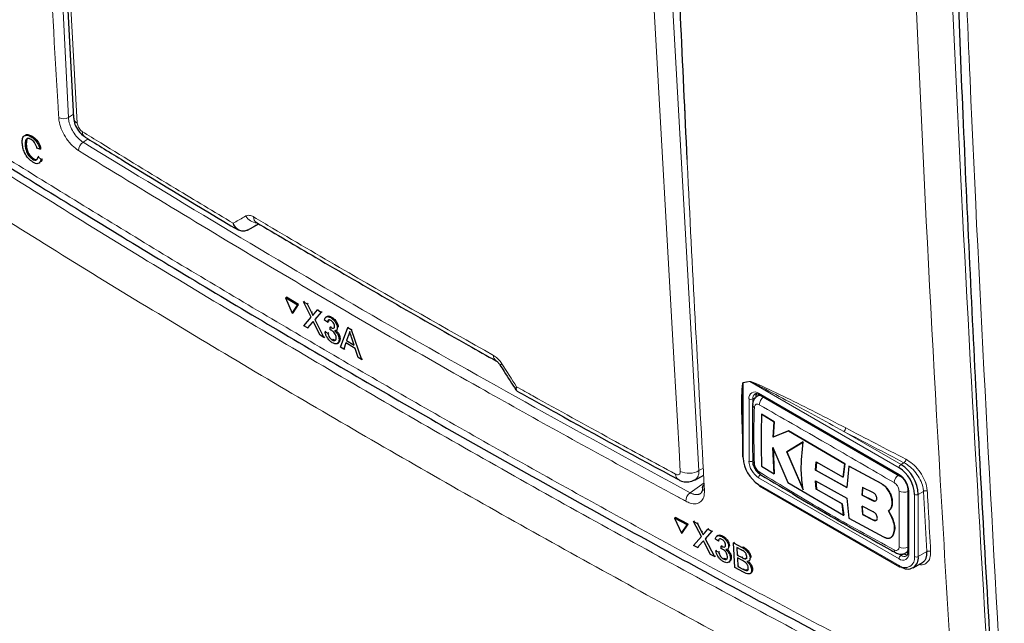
# Paper-space layout 'Blatt2' of a CAD drawing. Header units: millimetres. Extents: x 5 to 418, y 2 to 292.
# Tile 5 of 73: x 104 to 128, y 143 to 158. Entities that reach past the tile are written whole.
import ezdxf

# ---------------------------------------------------------------- set-up
doc = ezdxf.new("R2010")
doc.units = ezdxf.units.MM

psp = doc.layouts.new('Blatt2')

# ---------------------------------------------------------------- linework, layer by layer
at = {"color": 7, "linetype": 'Continuous', "lineweight": 18}
for p, q in [((104.522, 167.218), (105.119, 155.412)), ((119.92, 158.201), (120.569, 146.76)), ((105.119, 155.412), (105.243, 155.493)), ((105.603, 154.885), (105.479, 154.803)), ((111.074, 150.635), (111.097, 150.65)), ((111.096, 150.387), (111.119, 150.402)), ((121.816, 148.941), (121.653, 148.914)), ((121.653, 148.914), (121.653, 147.075)), ((125.472, 146.83), (121.816, 148.941)), ((122.03, 148.654), (125.472, 146.667)), ((121.795, 146.993), (121.795, 148.517)), ((121.96, 148.558), (121.889, 148.517)), ((121.889, 148.517), (121.889, 146.993)), ((124.119, 147.72), (125.519, 146.912)), ((125.519, 146.912), (125.592, 146.954)), ((120.569, 146.76), (120.677, 146.818)), ((120.352, 146.218), (120.696, 146.459)), ((125.472, 144.598), (122.03, 146.585)), ((125.036, 146.442), (125.038, 146.443)), ((122.03, 146.422), (125.472, 144.435)), ((125.707, 146.259), (125.707, 144.735)), ((126.072, 146.251), (125.943, 146.177)), ((126.154, 144.775), (126.072, 146.251)), ((124.838, 146.022), (124.841, 146.024)), ((125.849, 144.653), (125.849, 146.177)), ((125.943, 146.177), (125.943, 144.653)), ((124.846, 145.546), (124.848, 145.547)), ((120.635, 145.26), (120.658, 145.275)), ((120.657, 145.013), (120.679, 145.029)), ((121.626, 144.876), (121.648, 144.891)), ((125.943, 144.653), (126.154, 144.775)), ((121.625, 144.629), (121.647, 144.644)), ((125.437, 144.727), (125.519, 144.68)), ((125.59, 144.721), (125.519, 144.68)), ((121.658, 144.341), (121.68, 144.357))]:
    psp.add_line(p, q, dxfattribs=at)
at = {"color": 7, "linetype": 'Continuous', "lineweight": 25}
for p, q in [((104.621, 166.827), (105.248, 155.399)), ((104.104, 154.878), (104.086, 154.751)), ((104.209, 154.937), (104.233, 154.951)), ((104.062, 154.736), (104.085, 154.75)), ((104.421, 154.636), (104.349, 154.663)), ((104.421, 154.636), (104.445, 154.651)), ((104.238, 154.39), (104.262, 154.405)), ((104.375, 154.45), (104.399, 154.465)), ((104.375, 154.45), (104.449, 154.384)), ((104.449, 154.384), (104.474, 154.399)), ((109.509, 152.65), (109.787, 152.803)), ((109.726, 152.839), (109.726, 152.838)), ((109.509, 152.65), (109.502, 152.647)), ((110.436, 150.989), (110.46, 151.005)), ((110.436, 150.989), (110.603, 150.614)), ((110.734, 150.816), (110.436, 150.989)), ((110.758, 150.831), (110.46, 151.005)), ((110.603, 150.614), (110.734, 150.816)), ((110.626, 150.629), (110.758, 150.831)), ((110.734, 150.816), (110.758, 150.831)), ((110.879, 150.896), (110.903, 150.911)), ((111.068, 150.517), (110.879, 150.896)), ((110.879, 150.896), (110.971, 150.842)), ((110.971, 150.842), (110.994, 150.858)), ((110.971, 150.842), (111.074, 150.635)), ((110.603, 150.614), (110.626, 150.629)), ((111.137, 150.598), (111.222, 150.696)), ((111.315, 150.642), (111.16, 150.462)), ((111.222, 150.696), (111.245, 150.711)), ((111.222, 150.696), (111.315, 150.642)), ((111.315, 150.642), (111.338, 150.657)), ((111.457, 150.537), (111.431, 150.521)), ((110.888, 150.308), (111.068, 150.517)), ((110.981, 150.254), (110.888, 150.308)), ((111.096, 150.387), (110.981, 150.254)), ((111.287, 150.075), (111.143, 150.365)), ((111.16, 150.462), (111.183, 150.477)), ((111.16, 150.462), (111.379, 150.022)), ((111.467, 150.396), (111.397, 150.444)), ((111.467, 150.396), (111.49, 150.412)), ((111.546, 150.507), (111.568, 150.522)), ((110.981, 150.254), (111.004, 150.269)), ((111.379, 150.022), (111.287, 150.075)), ((111.407, 150.162), (111.43, 150.177)), ((111.407, 150.162), (111.476, 150.129)), ((111.476, 150.129), (111.499, 150.144)), ((111.531, 150.21), (111.534, 150.275)), ((111.534, 150.275), (111.556, 150.29)), ((111.544, 150.269), (111.566, 150.283)), ((111.68, 150.194), (111.706, 150.21)), ((111.708, 150.264), (111.731, 150.279)), ((111.786, 149.784), (111.964, 150.263)), ((111.981, 150.079), (111.936, 149.944)), ((111.964, 150.263), (111.987, 150.278)), ((111.964, 150.263), (112.05, 150.213)), ((111.981, 150.079), (112.004, 150.094)), ((112.05, 150.213), (112.073, 150.228)), ((112.05, 150.213), (112.3, 149.485)), ((111.379, 150.022), (111.401, 150.036)), ((111.584, 149.962), (111.606, 149.977)), ((111.711, 149.876), (111.737, 149.892)), ((111.752, 149.98), (111.775, 149.994)), ((111.917, 149.887), (111.867, 149.737)), ((112.147, 149.753), (111.917, 149.887)), ((111.936, 149.944), (111.958, 149.959)), ((111.936, 149.944), (112.12, 149.836)), ((112.12, 149.836), (112.058, 150.026)), ((111.867, 149.737), (111.786, 149.784)), ((111.867, 149.737), (111.889, 149.752)), ((112.219, 149.532), (112.147, 149.753)), ((112.3, 149.485), (112.219, 149.532)), ((112.3, 149.485), (112.324, 149.5)), ((122.052, 148.616), (122.002, 148.586)), ((122.044, 148.623), (125.486, 146.636)), ((121.634, 148.129), (121.634, 147.102)), ((122.104, 148.145), (122.107, 148.146)), ((122.41, 147.953), (122.104, 148.145)), ((122.107, 148.146), (122.413, 147.955)), ((122.388, 147.583), (122.41, 147.953)), ((122.413, 147.955), (122.39, 147.585)), ((122.41, 147.953), (122.413, 147.955)), ((122.76, 147.737), (122.388, 147.583)), ((122.39, 147.585), (122.763, 147.738)), ((122.76, 147.737), (122.763, 147.738)), ((124.141, 146.927), (122.76, 147.737)), ((122.763, 147.738), (124.143, 146.929)), ((122.388, 147.583), (122.39, 147.585)), ((123.125, 147.468), (122.719, 147.221)), ((122.721, 147.222), (123.127, 147.469)), ((122.381, 147.328), (122.748, 146.469)), ((122.41, 146.679), (122.381, 147.328)), ((122.383, 147.33), (122.412, 146.68)), ((122.719, 147.221), (122.721, 147.222)), ((122.719, 147.221), (123.121, 146.292)), ((123.123, 146.294), (122.721, 147.222)), ((123.428, 146.771), (123.444, 146.973)), ((123.446, 146.974), (123.43, 146.772)), ((123.444, 146.973), (124.102, 146.602)), ((124.102, 146.602), (124.141, 146.927)), ((124.143, 146.929), (124.104, 146.604)), ((124.141, 146.927), (124.143, 146.929)), ((122.104, 146.87), (122.41, 146.679)), ((122.41, 146.679), (122.412, 146.68)), ((123.428, 146.771), (123.43, 146.772)), ((124.192, 146.345), (123.428, 146.771)), ((123.43, 146.772), (124.195, 146.347)), ((124.244, 146.87), (124.192, 146.345)), ((124.244, 146.87), (124.246, 146.872)), ((125.036, 146.442), (124.244, 146.87)), ((124.246, 146.872), (125.038, 146.443)), ((120.464, 146.53), (120.686, 146.649)), ((122.748, 146.469), (124.113, 145.667)), ((123.427, 146.506), (124.191, 146.081)), ((123.443, 146.302), (123.427, 146.506)), ((123.429, 146.508), (123.446, 146.304)), ((124.102, 146.602), (124.104, 146.604)), ((122.044, 146.391), (125.486, 144.405)), ((123.443, 146.302), (123.446, 146.304)), ((124.074, 145.946), (123.443, 146.302)), ((123.446, 146.304), (124.076, 145.948)), ((124.578, 146.35), (124.567, 146.157)), ((124.57, 146.159), (124.58, 146.351)), ((124.846, 146.214), (124.578, 146.35)), ((125.688, 146.286), (125.688, 144.762)), ((124.191, 146.081), (124.243, 145.595)), ((124.567, 146.157), (124.57, 146.159)), ((124.567, 146.157), (124.838, 146.022)), ((124.841, 146.024), (124.57, 146.159)), ((125.302, 145.985), (125.305, 145.986)), ((124.074, 145.946), (124.076, 145.948)), ((124.113, 145.667), (124.074, 145.946)), ((124.076, 145.948), (124.116, 145.668)), ((124.566, 145.889), (124.577, 145.682)), ((124.838, 145.754), (124.566, 145.889)), ((124.58, 145.684), (124.569, 145.891)), ((125.298, 145.611), (125.209, 145.772)), ((125.21, 145.773), (125.212, 145.774)), ((125.211, 145.773), (125.301, 145.612)), ((119.972, 145.599), (119.995, 145.615)), ((119.972, 145.599), (120.143, 145.228)), ((120.282, 145.433), (119.972, 145.599)), ((120.304, 145.449), (119.995, 145.615)), ((120.433, 145.517), (120.456, 145.532)), ((120.628, 145.142), (120.433, 145.517)), ((120.433, 145.517), (120.529, 145.465)), ((120.529, 145.465), (120.551, 145.481)), ((124.113, 145.667), (124.116, 145.668)), ((124.243, 145.595), (125.094, 145.136)), ((124.577, 145.682), (124.58, 145.684)), ((124.577, 145.682), (124.846, 145.546)), ((124.848, 145.547), (124.58, 145.684)), ((125.298, 145.611), (125.301, 145.612)), ((120.143, 145.228), (120.282, 145.433)), ((120.143, 145.228), (120.166, 145.244)), ((120.166, 145.244), (120.304, 145.449)), ((120.282, 145.433), (120.304, 145.449)), ((120.529, 145.465), (120.635, 145.26)), ((120.701, 145.225), (120.79, 145.325)), ((120.887, 145.273), (120.724, 145.089)), ((120.79, 145.325), (120.812, 145.34)), ((120.79, 145.325), (120.887, 145.273)), ((120.887, 145.273), (120.908, 145.288)), ((120.439, 144.929), (120.628, 145.142)), ((120.657, 145.013), (120.536, 144.877)), ((120.855, 144.706), (120.706, 144.992)), ((120.724, 145.089), (120.746, 145.105)), ((120.724, 145.089), (120.95, 144.654)), ((121.044, 145.031), (120.971, 145.078)), ((121.03, 145.17), (121.005, 145.153)), ((121.044, 145.031), (121.065, 145.046)), ((121.126, 145.144), (121.148, 145.159)), ((121.416, 144.989), (121.437, 145.004)), ((121.45, 144.386), (121.416, 144.989)), ((121.416, 144.989), (121.626, 144.876)), ((125.271, 145.121), (125.273, 145.123)), ((125.325, 145.184), (125.327, 145.185)), ((120.536, 144.877), (120.439, 144.929)), ((120.536, 144.877), (120.558, 144.893)), ((120.981, 144.795), (121.002, 144.811)), ((120.981, 144.795), (121.052, 144.764)), ((121.052, 144.764), (121.074, 144.78)), ((121.109, 144.846), (121.113, 144.912)), ((121.113, 144.912), (121.135, 144.927)), ((121.123, 144.905), (121.145, 144.92)), ((121.267, 144.835), (121.292, 144.852)), ((121.295, 144.905), (121.317, 144.92)), ((121.606, 144.819), (121.499, 144.877)), ((121.499, 144.877), (121.509, 144.691)), ((125.635, 144.743), (125.685, 144.772)), ((120.95, 144.654), (120.855, 144.706)), ((120.95, 144.654), (120.972, 144.67)), ((121.163, 144.6), (121.185, 144.615)), ((121.299, 144.518), (121.324, 144.535)), ((121.339, 144.621), (121.361, 144.636)), ((121.509, 144.691), (121.531, 144.706)), ((121.509, 144.691), (121.625, 144.629)), ((121.637, 144.555), (121.513, 144.621)), ((121.513, 144.621), (121.525, 144.413)), ((121.692, 144.6), (121.714, 144.615)), ((121.79, 144.545), (121.815, 144.563)), ((121.82, 144.62), (121.843, 144.635)), ((125.819, 144.378), (126.066, 144.521)), ((121.661, 144.272), (121.45, 144.386)), ((121.525, 144.413), (121.547, 144.428)), ((121.525, 144.413), (121.658, 144.341)), ((121.706, 144.318), (121.728, 144.334)), ((121.858, 144.334), (121.88, 144.35)), ((121.821, 144.237), (121.846, 144.254))]:
    psp.add_line(p, q, dxfattribs=at)
at = {"color": 7, "linetype": 'Continuous', "lineweight": 18, "flags": 128}
for points in [[(104.71, 166.698), (104.739, 166.172), (104.855, 164.067), (105.338, 155.269)], [(120.111, 146.741), (120.081, 147.268), (119.961, 149.374), (119.461, 158.182)]]:
    psp.add_lwpolyline(points, dxfattribs=at)
at = {"color": 7, "linetype": 'Continuous', "lineweight": 18}
for centre, radius, start, end in [((104.996, 155.62), 0.242, 241.8654, 300.6211), ((105.416, 155.419), 0.169, 186.7627, 242.4398), ((105.621, 155.064), 0.162, 178.7918, 234.4647), ((105.617, 154.596), 0.249, 123.6038, 179.3326), ((109.762, 153.168), 0.341, 209.8641, 265.9262), ((109.818, 152.97), 0.16, 178.4114, 235.0292), ((115.69, 149.577), 0.157, 177.8387, 236.1943), ((115.657, 149.483), 0.136, 284.6474, 308.0898), ((121.581, 148.884), 0.0788, 22.6547, 26.0853), ((121.743, 148.91), 0.0789, 22.968, 26.4077), ((121.938, 148.541), 0.146, 50.7967, 189.214), ((122.024, 148.53), 0.135, 127.2774, 185.4814), ((122.062, 148.65), 0.032, 172.7442, 235.9436), ((121.842, 148.608), 0.102, 242.6097, 297.3903), ((121.963, 148.375), 0.0805, 185.4723, 243.6173), ((122.304, 148.352), 0.257, 125.9042, 175.5829), ((124.057, 147.807), 0.106, 305.3773, 359.8199), ((279.151, 444.069), 334.451, 242.38409, 242.66853), ((279.164, 444.095), 334.383, 242.38409, 242.66853), ((122.306, 147.017), 0.512, 182.6055, 237.3945), ((121.842, 147.084), 0.102, 242.6097, 297.3903), ((122.298, 147.012), 0.41, 182.6055, 237.3945), ((125.53, 147.041), 0.107, 305.7475, 359.8464), ((120.152, 146.668), 0.156, 177.5069, 235.7509), ((120.322, 147.184), 0.491, 244.5222, 300.2404), ((125.574, 146.826), 0.102, 122.6055, 177.3945), ((122.133, 146.58), 0.102, 122.6055, 177.3945), ((125.617, 146.446), 0.266, 128.0591, 175.9083), ((125.503, 146.663), 0.0319, 172.7016, 236.3692), ((125.196, 146.235), 0.512, 2.6055, 57.3945), ((120.511, 146.009), 0.263, 127.3228, 179.8962), ((120.739, 146.354), 0.0889, 187.5586, 246.6459), ((125.588, 146.496), 0.266, 244.053, 291.9305), ((125.721, 146.289), 0.0336, 185.8575, 245.6111), ((126.122, 146.167), 0.0983, 65.2349, 120.7657), ((125.896, 146.268), 0.102, 242.6097, 297.3903), ((125.432, 144.816), 0.0805, 176.4643, 234.483), ((125.583, 145.121), 0.257, 244.3933, 294.1897), ((125.721, 144.765), 0.0335, 185.6948, 245.6253), ((126.204, 144.69), 0.0981, 65.253, 120.867), ((125.564, 144.711), 0.146, 230.7967, 9.214), ((125.574, 144.594), 0.102, 122.6055, 177.3945), ((125.619, 144.616), 0.233, 230.7967, 9.214), ((125.596, 144.781), 0.127, 232.5875, 297.5638), ((125.896, 144.744), 0.102, 242.6097, 297.3903), ((125.503, 144.431), 0.032, 172.7442, 235.9436)]:
    psp.add_arc(centre, radius, start, end, dxfattribs=at)
at = {"color": 7, "linetype": 'Continuous', "lineweight": 25}
for centre, radius, start, end in [((122.125, 148.565), 0.165, 150.6194, 182.409), ((121.667, 147.105), 0.0335, 185.6948, 245.6253), ((122.472, 147.112), 0.82, 182.6055, 237.3945), ((121.964, 147.008), 0.0809, 183.0563, 243.1913), ((122.129, 146.724), 0.0814, 176.9633, 235.557), ((125.03, 146.14), 0.82, 2.6055, 57.3945), ((125.022, 146.135), 0.922, 2.6055, 57.3945), ((120.738, 146.341), 0.0867, 117.6139, 179.3631), ((122.062, 146.418), 0.032, 172.7442, 235.9436), ((125.684, 144.611), 0.262, 230.7967, 9.214), ((125.678, 144.86), 0.165, 237.5906, 269.4202), ((125.499, 144.435), 0.0335, 245.6929, 305.6176)]:
    psp.add_arc(centre, radius, start, end, dxfattribs=at)
at = {"color": 7, "linetype": 'Continuous', "lineweight": 18}
psp.add_ellipse((333.846, 276.238), major_axis=(295.049, 166.185), ratio=0.010893, start_param=2.427244, end_param=2.428475, dxfattribs=at)
for points, knots in [([(119.479, 176.404), (119.481, 176.315), (119.492, 175.868), (119.539, 173.992), (119.67, 169.354), (119.92, 162.251), (120.277, 154.08), (120.567, 148.773), (120.704, 146.272)], [0, 0, 0, 0, 0.008809, 0.044043, 0.184981, 0.46686, 0.748768, 1, 1, 1, 1]), ([(126.799, 141.262), (126.777, 141.613), (126.666, 143.366), (126.226, 150.743), (125.713, 161.339), (125.444, 170.621), (125.341, 174.184)], [0, 0, 0, 0, 0.032288, 0.161438, 0.678067, 1, 1, 1, 1]), ([(126.23, 174.2), (126.396, 168.674), (126.728, 157.619), (127.368, 146.74), (127.687, 141.3)], [0, 0, 0, 0, 0.4999, 1, 1, 1, 1]), ([(126.672, 173.254), (126.743, 170.424), (126.883, 164.763), (127.289, 153.681), (127.747, 145.512), (128.05, 140.118)], [0, 0, 0, 0, 0.253553, 0.507138, 1, 1, 1, 1]), ([(104.882, 155.407), (104.876, 155.494), (104.851, 155.933), (104.744, 157.774), (104.506, 161.936), (104.354, 165.786), (104.258, 168.218)], [0, 0, 0, 0, 0.020653, 0.103267, 0.433722, 1, 1, 1, 1]), ([(99.539, 156.999), (99.834, 156.809), (101.312, 155.856), (104.007, 154.157), (107.662, 151.922), (111.382, 149.716), (115.164, 147.541), (118.996, 145.406), (122.869, 143.309), (125.489, 141.945), (126.799, 141.262)], [0, 0, 0, 0, 0.034565, 0.172831, 0.311096, 0.449399, 0.587812, 0.726262, 0.863113, 1, 1, 1, 1]), ([(99.894, 156.41), (101.21, 155.563), (104.047, 153.737), (108.519, 150.994), (113.297, 148.176), (118.177, 145.419), (122.925, 142.838), (126.083, 141.203), (127.548, 140.445)], [0, 0, 0, 0, 0.150956, 0.325426, 0.499897, 0.674467, 0.849037, 1, 1, 1, 1]), ([(127.115, 139.58), (125.647, 140.339), (122.482, 141.978), (117.725, 144.563), (112.835, 147.326), (108.048, 150.15), (103.566, 152.898), (100.724, 154.728), (99.405, 155.577)], [0, 0, 0, 0, 0.150964, 0.325534, 0.500104, 0.674574, 0.849044, 1, 1, 1, 1]), ([(105.368, 154.599), (105.316, 154.637), (105.213, 154.712), (105.071, 154.887), (104.96, 155.085), (104.897, 155.266), (104.886, 155.367), (104.882, 155.407)], [0, 0, 0, 0, 0.214922, 0.429826, 0.644764, 0.859729, 1, 1, 1, 1]), ([(105.119, 155.412), (105.122, 155.382), (105.13, 155.306), (105.176, 155.169), (105.258, 155.021), (105.364, 154.888), (105.441, 154.832), (105.479, 154.803)], [0, 0, 0, 0, 0.140294, 0.355296, 0.57025, 0.785134, 1, 1, 1, 1]), ([(105.338, 155.269), (105.34, 155.254), (105.344, 155.223), (105.366, 155.171), (105.396, 155.123), (105.429, 155.088), (105.45, 155.073), (105.459, 155.067)], [0, 0, 0, 0, 0.214751, 0.429579, 0.643815, 0.857551, 1, 1, 1, 1]), ([(105.459, 155.067), (105.611, 154.973), (106.369, 154.505), (107.599, 153.754), (108.687, 153.103), (109.158, 152.82)], [0, 0, 0, 0, 0.124102, 0.620516, 1, 1, 1, 1]), ([(105.479, 154.803), (107.897, 153.333), (112.736, 150.391), (117.812, 147.609), (120.352, 146.218)], [0, 0, 0, 0, 0.499744, 1, 1, 1, 1]), ([(120.248, 146.009), (120.167, 146.053), (119.762, 146.271), (118.065, 147.191), (114.779, 149.013), (110.205, 151.646), (106.98, 153.615), (105.368, 154.599)], [0, 0, 0, 0, 0.015838, 0.079188, 0.332598, 0.666299, 1, 1, 1, 1]), ([(109.158, 152.82), (109.243, 152.87), (109.346, 152.929), (109.449, 152.988), (109.466, 152.998)], [0, 0, 0, 0, 0.830622, 1, 1, 1, 1]), ([(109.466, 152.998), (109.489, 153.007), (109.535, 153.023), (109.606, 153.003), (109.648, 152.98), (109.658, 152.974)], [0, 0, 0, 0, 0.428971, 0.858107, 1, 1, 1, 1]), ([(109.658, 152.974), (109.813, 152.882), (110.588, 152.423), (112.531, 151.284), (114.349, 150.253), (115.533, 149.583)], [0, 0, 0, 0, 0.0802422, 0.4012143, 1, 1, 1, 1]), ([(115.533, 149.583), (115.565, 149.561), (115.63, 149.518), (115.699, 149.438), (115.733, 149.389), (115.741, 149.376)], [0, 0, 0, 0, 0.428233, 0.856338, 1, 1, 1, 1]), ([(115.741, 149.376), (115.86, 149.189), (115.98, 149.001), (116.101, 148.813), (116.101, 148.812)], [0, 0, 0, 0, 0.996046, 1, 1, 1, 1]), ([(121.634, 147.617), (121.625, 147.829), (121.612, 148.136), (121.612, 148.493), (121.616, 148.674), (121.622, 148.782), (121.628, 148.846), (121.635, 148.886), (121.641, 148.909), (121.649, 148.918), (121.651, 148.918), (121.651, 148.919)], [0, 0, 0, 0, 0.470485, 0.682967, 0.812238, 0.890335, 0.937214, 0.965179, 0.993268, 0.998399, 1, 1, 1, 1]), ([(121.653, 148.914), (121.653, 148.914), (121.652, 148.913), (121.65, 148.906), (121.647, 148.893), (121.645, 148.87), (121.642, 148.842), (121.641, 148.819), (121.641, 148.809)], [0, 0, 0, 0, 0.013957, 0.06563, 0.225268, 0.386274, 0.715091, 1, 1, 1, 1]), ([(121.651, 148.919), (121.678, 148.923), (121.732, 148.931), (121.786, 148.941), (121.814, 148.945)], [0, 0, 0, 0, 0.488773, 1, 1, 1, 1]), ([(121.814, 148.945), (121.83, 148.942), (121.899, 148.928), (122.203, 148.786), (122.963, 148.431), (123.678, 148.059), (124.164, 147.806)], [0, 0, 0, 0, 0.021746, 0.094659, 0.385877, 1, 1, 1, 1]), ([(124.119, 147.72), (123.645, 147.98), (122.947, 148.363), (122.198, 148.753), (121.902, 148.908), (121.832, 148.935), (121.816, 148.941)], [0, 0, 0, 0, 0.614896, 0.90624, 0.97887, 1, 1, 1, 1]), ([(116.101, 148.812), (116.101, 148.812), (116.1, 148.811), (116.098, 148.807), (116.094, 148.8), (116.086, 148.78), (116.077, 148.754), (116.085, 148.745), (116.088, 148.74)], [0, 0, 0, 0, 0.011866, 0.036302, 0.092486, 0.236969, 0.635179, 1, 1, 1, 1]), ([(116.101, 148.812), (116.101, 148.812), (116.1, 148.81), (116.099, 148.806), (116.098, 148.8), (116.096, 148.792), (116.094, 148.783), (116.093, 148.773), (116.092, 148.763), (116.092, 148.753), (116.093, 148.742), (116.096, 148.731), (116.101, 148.721), (116.107, 148.712), (116.114, 148.708), (116.117, 148.706)], [0, 0, 0, 0, 0.00944, 0.028889, 0.073598, 0.131051, 0.188594, 0.267369, 0.346379, 0.426115, 0.506099, 0.628413, 0.751655, 0.877907, 1, 1, 1, 1]), ([(116.101, 148.812), (116.234, 148.738), (117.007, 148.307), (118.302, 147.592), (119.473, 146.958), (119.996, 146.675)], [0, 0, 0, 0, 0.10352, 0.599934, 1, 1, 1, 1]), ([(122.047, 148.372), (122.034, 148.378), (122.008, 148.39), (121.973, 148.387), (121.945, 148.367), (121.93, 148.337), (121.928, 148.312), (121.927, 148.303)], [0, 0, 0, 0, 0.213396, 0.428592, 0.644319, 0.859268, 1, 1, 1, 1]), ([(122.002, 148.586), (122.003, 148.587), (122.009, 148.591), (122.021, 148.595), (122.041, 148.601), (122.062, 148.603), (122.078, 148.601), (122.084, 148.6)], [0, 0, 0, 0, 0.057066, 0.261711, 0.460055, 0.811358, 1, 1, 1, 1]), ([(125.352, 146.465), (124.794, 146.789), (123.677, 147.438), (122.591, 148.061), (122.047, 148.372)], [0, 0, 0, 0, 0.499895, 1, 1, 1, 1]), ([(121.927, 148.303), (121.922, 148.125), (121.909, 147.67), (121.92, 147.214), (121.927, 146.936)], [0, 0, 0, 0, 0.389871, 1, 1, 1, 1]), ([(123.572, 147.741), (123.648, 147.696), (123.799, 147.606), (123.955, 147.519), (124.033, 147.475)], [0, 0, 0, 0, 0.500059, 1, 1, 1, 1]), ([(121.927, 146.936), (121.929, 146.92), (121.933, 146.888), (121.954, 146.834), (121.984, 146.786), (122.017, 146.749), (122.039, 146.734), (122.047, 146.728)], [0, 0, 0, 0, 0.213847, 0.429203, 0.644917, 0.859644, 1, 1, 1, 1]), ([(126.072, 146.251), (126.067, 146.287), (126.056, 146.377), (125.995, 146.538), (125.885, 146.71), (125.745, 146.861), (125.643, 146.923), (125.592, 146.954)], [0, 0, 0, 0, 0.139387, 0.354958, 0.570297, 0.785163, 1, 1, 1, 1]), ([(125.636, 147.041), (125.693, 147.006), (125.805, 146.936), (125.96, 146.768), (126.08, 146.576), (126.147, 146.397), (126.159, 146.296), (126.163, 146.256)], [0, 0, 0, 0, 0.214859, 0.429705, 0.645015, 0.860585, 1, 1, 1, 1]), ([(119.996, 146.675), (120.005, 146.671), (120.028, 146.66), (120.061, 146.657), (120.091, 146.67), (120.109, 146.699), (120.11, 146.727), (120.111, 146.741)], [0, 0, 0, 0, 0.142449, 0.356185, 0.570421, 0.785249, 1, 1, 1, 1]), ([(120.569, 146.76), (120.569, 146.752), (120.569, 146.735), (120.567, 146.708), (120.562, 146.675), (120.553, 146.644), (120.543, 146.618), (120.533, 146.598), (120.517, 146.574), (120.496, 146.552), (120.477, 146.536), (120.465, 146.531), (120.463, 146.53)], [0, 0, 0, 0, 0.077288, 0.154875, 0.259741, 0.419498, 0.496892, 0.574588, 0.679605, 0.839604, 0.968618, 1, 1, 1, 1]), ([(122.047, 146.728), (122.59, 146.395), (123.677, 145.728), (124.793, 145.123), (125.352, 144.821)], [0, 0, 0, 0, 0.4998954, 1, 1, 1, 1]), ([(125.472, 146.256), (125.471, 146.273), (125.468, 146.306), (125.447, 146.359), (125.417, 146.408), (125.383, 146.444), (125.361, 146.459), (125.352, 146.465)], [0, 0, 0, 0, 0.213845, 0.429199, 0.644913, 0.859643, 1, 1, 1, 1]), ([(120.704, 146.272), (120.702, 146.216), (120.698, 146.104), (120.623, 145.992), (120.506, 145.939), (120.373, 145.95), (120.284, 145.992), (120.248, 146.009)], [0, 0, 0, 0, 0.214932, 0.429877, 0.644876, 0.859886, 1, 1, 1, 1]), ([(120.352, 146.218), (120.358, 146.214), (120.378, 146.204), (120.405, 146.193), (120.434, 146.183), (120.47, 146.175), (120.507, 146.171), (120.542, 146.174), (120.567, 146.179), (120.59, 146.187), (120.605, 146.195), (120.613, 146.201), (120.614, 146.202)], [0, 0, 0, 0, 0.06592, 0.198703, 0.265624, 0.366008, 0.570188, 0.674228, 0.774626, 0.875722, 0.979015, 1, 1, 1, 1]), ([(125.472, 144.89), (125.472, 145.065), (125.473, 145.513), (125.472, 145.975), (125.472, 146.256)], [0, 0, 0, 0, 0.3898724, 1, 1, 1, 1]), ([(126.163, 146.256), (126.165, 146.221), (126.175, 146.045), (126.202, 145.553), (126.227, 145.096), (126.245, 144.779)], [0, 0, 0, 0, 0.071295, 0.356473, 1, 1, 1, 1]), ([(125.352, 144.821), (125.365, 144.815), (125.393, 144.803), (125.428, 144.807), (125.455, 144.826), (125.47, 144.856), (125.471, 144.88), (125.472, 144.89)], [0, 0, 0, 0, 0.213395, 0.428589, 0.644315, 0.859265, 1, 1, 1, 1]), ([(125.688, 144.808), (125.687, 144.806), (125.684, 144.798), (125.678, 144.786), (125.669, 144.773), (125.658, 144.761), (125.647, 144.751), (125.638, 144.745), (125.634, 144.743)], [0, 0, 0, 0, 0.055701, 0.257059, 0.460429, 0.607762, 0.855475, 1, 1, 1, 1]), ([(126.245, 144.779), (126.243, 144.723), (126.239, 144.61), (126.161, 144.499), (126.064, 144.445), (125.986, 144.456), (125.96, 144.459)], [0, 0, 0, 0, 0.284595, 0.569208, 0.853206, 1, 1, 1, 1])]:
    psp.add_open_spline(points, degree=3, knots=knots, dxfattribs=at)
at = {"color": 7, "linetype": 'Continuous', "lineweight": 25}
for points, knots in [([(126.456, 173.547), (126.482, 172.409), (126.566, 168.745), (126.746, 162.715), (127.026, 155.386), (127.377, 147.988), (127.673, 142.982), (127.825, 140.403)], [0, 0, 0, 0, 0.1018925, 0.3278611, 0.5417618, 0.763914, 1, 1, 1, 1]), ([(120.28, 154.378), (120.171, 156.716), (119.944, 161.555), (119.776, 166.433), (119.689, 168.953)], [0, 0, 0, 0, 0.483147, 1, 1, 1, 1]), ([(99.678, 156.733), (99.74, 156.692), (101.091, 155.804), (103.804, 154.104), (107.819, 151.637), (111.912, 149.215), (116.07, 146.835), (120.302, 144.499), (123.925, 142.552), (126.166, 141.4), (126.946, 140.999)], [0, 0, 0, 0, 0.007316, 0.159791, 0.31208, 0.464128, 0.615833, 0.767297, 0.919011, 1, 1, 1, 1]), ([(105.254, 155.398), (105.255, 155.372), (105.256, 155.291), (105.315, 155.155), (105.407, 155.016), (105.495, 154.959), (105.53, 154.936)], [0, 0, 0, 0, 0.14525, 0.435418, 0.773588, 1, 1, 1, 1]), ([(103.989, 154.781), (103.989, 154.823), (103.989, 154.907), (104.04, 154.977), (104.122, 154.983), (104.18, 154.952), (104.209, 154.937)], [0, 0, 0, 0, 0.2804925, 0.5595697, 0.7796153, 1, 1, 1, 1]), ([(104.052, 154.952), (104.059, 154.965), (104.078, 154.998), (104.147, 154.996), (104.205, 154.966), (104.234, 154.952)], [0, 0, 0, 0, 0.222773, 0.611088, 1, 1, 1, 1]), ([(104.21, 154.869), (104.192, 154.879), (104.155, 154.899), (104.108, 154.898), (104.062, 154.855), (104.062, 154.785), (104.062, 154.736)], [0, 0, 0, 0, 0.187223, 0.373906, 0.560736, 1, 1, 1, 1]), ([(104.209, 154.937), (104.235, 154.919), (104.286, 154.883), (104.351, 154.8), (104.397, 154.714), (104.413, 154.662), (104.421, 154.636)], [0, 0, 0, 0, 0.280081, 0.559449, 0.779549, 1, 1, 1, 1]), ([(104.234, 154.952), (104.26, 154.934), (104.311, 154.897), (104.376, 154.815), (104.421, 154.729), (104.437, 154.677), (104.445, 154.651)], [0, 0, 0, 0, 0.280081, 0.559449, 0.779549, 1, 1, 1, 1]), ([(105.527, 154.931), (105.841, 154.738), (107.08, 153.973), (108.338, 153.218), (109.277, 152.655)], [0, 0, 0, 0, 0.253249, 1, 1, 1, 1]), ([(104.249, 154.316), (104.21, 154.344), (104.132, 154.399), (104.044, 154.542), (104.001, 154.672), (103.993, 154.745), (103.989, 154.781)], [0, 0, 0, 0, 0.2799551, 0.5580876, 0.7789116, 1, 1, 1, 1]), ([(104.062, 154.736), (104.065, 154.702), (104.072, 154.636), (104.108, 154.53), (104.171, 154.44), (104.216, 154.407), (104.238, 154.39)], [0, 0, 0, 0, 0.281245, 0.560716, 0.780138, 1, 1, 1, 1]), ([(104.086, 154.751), (104.09, 154.717), (104.097, 154.651), (104.132, 154.545), (104.196, 154.455), (104.24, 154.422), (104.262, 154.405)], [0, 0, 0, 0, 0.281245, 0.560716, 0.780138, 1, 1, 1, 1]), ([(104.349, 154.663), (104.342, 154.686), (104.328, 154.731), (104.293, 154.794), (104.251, 154.841), (104.224, 154.86), (104.21, 154.869)], [0, 0, 0, 0, 0.2805533, 0.5597389, 0.7796538, 1, 1, 1, 1]), ([(104.238, 154.39), (104.258, 154.38), (104.297, 154.359), (104.355, 154.373), (104.367, 154.421), (104.375, 154.45)], [0, 0, 0, 0, 0.280711, 0.560905, 1, 1, 1, 1]), ([(104.262, 154.405), (104.283, 154.394), (104.321, 154.373), (104.348, 154.385), (104.361, 154.39)], [0, 0, 0, 0, 0.52957, 1, 1, 1, 1]), ([(104.474, 154.399), (104.469, 154.371), (104.464, 154.34), (104.446, 154.328), (104.444, 154.327)], [0, 0, 0, 0, 0.942519, 1, 1, 1, 1]), ([(104.449, 154.384), (104.442, 154.359), (104.429, 154.308), (104.378, 154.275), (104.315, 154.28), (104.271, 154.304), (104.249, 154.316)], [0, 0, 0, 0, 0.280256, 0.559546, 0.779589, 1, 1, 1, 1]), ([(109.502, 152.647), (109.495, 152.644), (109.46, 152.627), (109.389, 152.617), (109.293, 152.646), (109.221, 152.709), (109.182, 152.768), (109.166, 152.801), (109.16, 152.814), (109.158, 152.82), (109.158, 152.82)], [0, 0, 0, 0, 0.0500975, 0.2741497, 0.5151595, 0.765666, 0.9118815, 0.9655794, 0.9952738, 1, 1, 1, 1]), ([(109.277, 152.655), (109.277, 152.655), (109.246, 152.664), (109.209, 152.712), (109.177, 152.769), (109.164, 152.802), (109.16, 152.815), (109.158, 152.82), (109.158, 152.82)], [0, 0, 0, 0, 0.007753, 0.520425, 0.819667, 0.929558, 0.99033, 1, 1, 1, 1]), ([(109.726, 152.838), (110.21, 152.552), (111.923, 151.54), (113.886, 150.412), (115.373, 149.575), (115.601, 149.447)], [0, 0, 0, 0, 0.250003, 0.885128, 1, 1, 1, 1]), ([(111.074, 150.635), (111.081, 150.621), (111.09, 150.602), (111.102, 150.577), (111.104, 150.566), (111.106, 150.561)], [0, 0, 0, 0, 0.561277, 0.781763, 1, 1, 1, 1]), ([(111.106, 150.561), (111.112, 150.568), (111.122, 150.58), (111.133, 150.592), (111.137, 150.598)], [0, 0, 0, 0, 0.56, 1, 1, 1, 1]), ([(111.397, 150.444), (111.401, 150.465), (111.409, 150.506), (111.446, 150.534), (111.495, 150.533), (111.529, 150.516), (111.546, 150.507)], [0, 0, 0, 0, 0.280253, 0.559523, 0.779592, 1, 1, 1, 1]), ([(111.461, 150.534), (111.465, 150.538), (111.479, 150.552), (111.519, 150.547), (111.553, 150.531), (111.569, 150.523)], [0, 0, 0, 0, 0.2012, 0.600294, 1, 1, 1, 1]), ([(111.119, 150.414), (111.114, 150.409), (111.107, 150.4), (111.099, 150.391), (111.096, 150.387)], [0, 0, 0, 0, 0.560002, 1, 1, 1, 1]), ([(111.143, 150.365), (111.138, 150.374), (111.13, 150.391), (111.122, 150.407), (111.119, 150.414)], [0, 0, 0, 0, 0.56, 1, 1, 1, 1]), ([(111.552, 150.436), (111.539, 150.443), (111.514, 150.455), (111.486, 150.448), (111.471, 150.425), (111.468, 150.406), (111.467, 150.396)], [0, 0, 0, 0, 0.280001, 0.559131, 0.77932, 1, 1, 1, 1]), ([(111.512, 150.46), (111.511, 150.46), (111.503, 150.458), (111.495, 150.44), (111.492, 150.421), (111.49, 150.412)], [0, 0, 0, 0, 0.054992, 0.52697, 1, 1, 1, 1]), ([(111.544, 150.269), (111.557, 150.262), (111.584, 150.249), (111.618, 150.247), (111.639, 150.267), (111.639, 150.29), (111.639, 150.302)], [0, 0, 0, 0, 0.28068, 0.560951, 0.780057, 1, 1, 1, 1]), ([(111.546, 150.507), (111.567, 150.492), (111.61, 150.463), (111.664, 150.395), (111.699, 150.324), (111.705, 150.284), (111.708, 150.264)], [0, 0, 0, 0, 0.2801842, 0.5598553, 0.7799999, 1, 1, 1, 1]), ([(111.639, 150.302), (111.637, 150.316), (111.633, 150.344), (111.608, 150.386), (111.58, 150.418), (111.561, 150.43), (111.552, 150.436)], [0, 0, 0, 0, 0.27946, 0.558952, 0.779255, 1, 1, 1, 1]), ([(111.569, 150.523), (111.591, 150.508), (111.634, 150.478), (111.688, 150.411), (111.723, 150.34), (111.729, 150.3), (111.732, 150.28)], [0, 0, 0, 0, 0.280184, 0.559855, 0.78, 1, 1, 1, 1]), ([(111.585, 149.894), (111.562, 149.91), (111.514, 149.942), (111.457, 150.019), (111.42, 150.095), (111.412, 150.14), (111.407, 150.162)], [0, 0, 0, 0, 0.279911, 0.559249, 0.779476, 1, 1, 1, 1]), ([(111.476, 150.129), (111.481, 150.112), (111.489, 150.076), (111.514, 150.024), (111.55, 149.984), (111.572, 149.97), (111.584, 149.962)], [0, 0, 0, 0, 0.280881, 0.560073, 0.779653, 1, 1, 1, 1]), ([(111.575, 150.192), (111.566, 150.196), (111.551, 150.204), (111.537, 150.208), (111.531, 150.21)], [0, 0, 0, 0, 0.5597721, 1, 1, 1, 1]), ([(111.534, 150.275), (111.535, 150.274), (111.539, 150.272), (111.542, 150.269), (111.544, 150.269)], [0, 0, 0, 0, 0.560003, 1, 1, 1, 1]), ([(111.683, 150.02), (111.68, 150.038), (111.675, 150.073), (111.646, 150.127), (111.61, 150.168), (111.587, 150.184), (111.575, 150.192)], [0, 0, 0, 0, 0.279747, 0.559171, 0.779444, 1, 1, 1, 1]), ([(111.708, 150.264), (111.708, 150.251), (111.707, 150.223), (111.686, 150.191), (111.659, 150.189), (111.642, 150.187)], [0, 0, 0, 0, 0.280496, 0.561003, 1, 1, 1, 1]), ([(111.642, 150.187), (111.658, 150.172), (111.692, 150.141), (111.727, 150.081), (111.747, 150.026), (111.75, 149.995), (111.752, 149.98)], [0, 0, 0, 0, 0.279807, 0.559185, 0.779408, 1, 1, 1, 1]), ([(111.685, 150.183), (111.695, 150.174), (111.721, 150.149), (111.751, 150.097), (111.771, 150.041), (111.774, 150.01), (111.776, 149.995)], [0, 0, 0, 0, 0.18872, 0.503433, 0.751509, 1, 1, 1, 1]), ([(112.011, 150.169), (112.007, 150.15), (112, 150.117), (111.987, 150.09), (111.981, 150.079)], [0, 0, 0, 0, 0.5599146, 1, 1, 1, 1]), ([(112.058, 150.026), (112.049, 150.052), (112.033, 150.1), (112.018, 150.148), (112.011, 150.169)], [0, 0, 0, 0, 0.560002, 1, 1, 1, 1]), ([(111.584, 149.962), (111.6, 149.954), (111.631, 149.939), (111.665, 149.951), (111.682, 149.98), (111.683, 150.007), (111.683, 150.02)], [0, 0, 0, 0, 0.279883, 0.558993, 0.779319, 1, 1, 1, 1]), ([(111.752, 149.98), (111.751, 149.953), (111.748, 149.899), (111.702, 149.865), (111.646, 149.863), (111.605, 149.884), (111.585, 149.894)], [0, 0, 0, 0, 0.279401, 0.559064, 0.779378, 1, 1, 1, 1]), ([(111.607, 149.977), (111.624, 149.969), (111.653, 149.954), (111.672, 149.965), (111.681, 149.969)], [0, 0, 0, 0, 0.556828, 1, 1, 1, 1]), ([(111.776, 149.995), (111.775, 149.967), (111.774, 149.92), (111.746, 149.904), (111.735, 149.897)], [0, 0, 0, 0, 0.606083, 1, 1, 1, 1]), ([(115.603, 149.446), (115.603, 149.446), (115.605, 149.444), (115.622, 149.433), (115.646, 149.41), (115.671, 149.382), (115.685, 149.36), (115.691, 149.351)], [0, 0, 0, 0, 0.088719, 0.325385, 0.55699, 0.815514, 1, 1, 1, 1]), ([(115.691, 149.352), (115.727, 149.296), (115.857, 149.092), (115.988, 148.887), (116.084, 148.737)], [0, 0, 0, 0, 0.269026, 1, 1, 1, 1]), ([(116.086, 148.738), (116.092, 148.728), (116.099, 148.714), (116.113, 148.709), (116.117, 148.708)], [0, 0, 0, 0, 0.736805, 1, 1, 1, 1]), ([(116.117, 148.706), (116.431, 148.531), (117.736, 147.802), (119.06, 147.084), (120.065, 146.539)], [0, 0, 0, 0, 0.240448, 1, 1, 1, 1]), ([(121.641, 148.809), (121.64, 148.799), (121.638, 148.755), (121.636, 148.652), (121.633, 148.464), (121.633, 148.284), (121.635, 148.162), (121.635, 148.136)], [0, 0, 0, 0, 0.045541, 0.201899, 0.461368, 0.888472, 1, 1, 1, 1]), ([(121.945, 148.637), (121.949, 148.64), (121.961, 148.649), (121.997, 148.646), (122.031, 148.63), (122.044, 148.623)], [0, 0, 0, 0, 0.290447, 0.725469, 1, 1, 1, 1]), ([(121.883, 148.368), (121.881, 148.256), (121.873, 147.797), (121.881, 147.346), (121.887, 147.004)], [0, 0, 0, 0, 0.243254, 1, 1, 1, 1]), ([(122.004, 148.583), (121.985, 148.572), (121.942, 148.546), (121.902, 148.477), (121.882, 148.415), (121.885, 148.377), (121.886, 148.367)], [0, 0, 0, 0, 0.252871, 0.571903, 0.893839, 1, 1, 1, 1]), ([(122.104, 148.145), (122.098, 147.974), (122.083, 147.54), (122.096, 147.123), (122.104, 146.87)], [0, 0, 0, 0, 0.394464, 1, 1, 1, 1]), ([(123.121, 146.292), (123.1, 146.447), (123.05, 146.809), (123.098, 147.228), (123.125, 147.468)], [0, 0, 0, 0, 0.427268, 1, 1, 1, 1]), ([(121.887, 147), (121.887, 146.984), (121.885, 146.929), (121.921, 146.834), (121.987, 146.727), (122.051, 146.682), (122.083, 146.66)], [0, 0, 0, 0, 0.127304, 0.412419, 0.716981, 1, 1, 1, 1]), ([(120.067, 146.543), (120.079, 146.535), (120.133, 146.499), (120.245, 146.479), (120.373, 146.485), (120.438, 146.522), (120.46, 146.536)], [0, 0, 0, 0, 0.104297, 0.465773, 0.812729, 1, 1, 1, 1]), ([(122.084, 146.659), (122.378, 146.482), (123.411, 145.861), (124.518, 145.228), (125.339, 144.777), (125.387, 144.75)], [0, 0, 0, 0, 0.27245, 0.957149, 1, 1, 1, 1]), ([(125.302, 145.985), (125.3, 146.021), (125.295, 146.094), (125.25, 146.212), (125.182, 146.319), (125.107, 146.398), (125.056, 146.43), (125.036, 146.442)], [0, 0, 0, 0, 0.214509, 0.429017, 0.643582, 0.858182, 1, 1, 1, 1]), ([(125.038, 146.443), (125.069, 146.423), (125.13, 146.383), (125.21, 146.286), (125.27, 146.174), (125.302, 146.069), (125.304, 146.01), (125.305, 145.986)], [0, 0, 0, 0, 0.214476, 0.428949, 0.643502, 0.858103, 1, 1, 1, 1]), ([(125.486, 146.636), (125.504, 146.624), (125.543, 146.598), (125.604, 146.528), (125.654, 146.44), (125.684, 146.353), (125.687, 146.306), (125.688, 146.286)], [0, 0, 0, 0, 0.178594, 0.391157, 0.611318, 0.832978, 1, 1, 1, 1]), ([(120.651, 146.342), (120.651, 146.34), (120.657, 146.297), (120.642, 146.239), (120.629, 146.209), (120.616, 146.205), (120.612, 146.204)], [0, 0, 0, 0, 0.019881, 0.430416, 0.850901, 1, 1, 1, 1]), ([(124.838, 146.022), (124.848, 146.019), (124.868, 146.011), (124.894, 146.014), (124.915, 146.029), (124.927, 146.054), (124.93, 146.086), (124.923, 146.121), (124.906, 146.156), (124.883, 146.187), (124.862, 146.205), (124.849, 146.212), (124.846, 146.214)], [0, 0, 0, 0, 0.107912, 0.215821, 0.323761, 0.431549, 0.539075, 0.646323, 0.753352, 0.860272, 0.967233, 1, 1, 1, 1]), ([(124.903, 146.021), (124.903, 146.021), (124.897, 146.015), (124.879, 146.013), (124.857, 146.016), (124.844, 146.022), (124.841, 146.024)], [0, 0, 0, 0, 0.001592, 0.4315, 0.862221, 1, 1, 1, 1]), ([(125.209, 145.772), (125.215, 145.776), (125.227, 145.783), (125.243, 145.797), (125.257, 145.813), (125.27, 145.832), (125.28, 145.852), (125.289, 145.874), (125.296, 145.898), (125.3, 145.92), (125.302, 145.944), (125.303, 145.964), (125.302, 145.979), (125.302, 145.985)], [0, 0, 0, 0, 0.096356, 0.193378, 0.292507, 0.392364, 0.48872, 0.585747, 0.684892, 0.784768, 0.838294, 0.945894, 1, 1, 1, 1]), ([(125.305, 145.986), (125.305, 145.977), (125.305, 145.958), (125.303, 145.931), (125.299, 145.905), (125.293, 145.881), (125.285, 145.859), (125.275, 145.838), (125.263, 145.819), (125.251, 145.805), (125.237, 145.791), (125.225, 145.782), (125.215, 145.775), (125.211, 145.773)], [0, 0, 0, 0, 0.096155, 0.192979, 0.29191, 0.391569, 0.487724, 0.584546, 0.683468, 0.783116, 0.837051, 0.945477, 1, 1, 1, 1]), ([(124.846, 145.546), (124.857, 145.541), (124.879, 145.532), (124.907, 145.535), (124.929, 145.551), (124.94, 145.577), (124.941, 145.612), (124.93, 145.651), (124.91, 145.69), (124.882, 145.724), (124.856, 145.745), (124.841, 145.753), (124.838, 145.754)], [0, 0, 0, 0, 0.107231, 0.21447, 0.32152, 0.428468, 0.535456, 0.6426, 0.749981, 0.857628, 0.96549, 1, 1, 1, 1]), ([(124.916, 145.543), (124.916, 145.542), (124.91, 145.536), (124.89, 145.535), (124.866, 145.539), (124.852, 145.546), (124.848, 145.547)], [0, 0, 0, 0, 0.012533, 0.440497, 0.868653, 1, 1, 1, 1]), ([(125.325, 145.184), (125.34, 145.222), (125.369, 145.3), (125.358, 145.454), (125.318, 145.559), (125.298, 145.611)], [0, 0, 0, 0, 0.340601, 0.681212, 1, 1, 1, 1]), ([(125.301, 145.612), (125.321, 145.557), (125.362, 145.448), (125.37, 145.295), (125.341, 145.221), (125.327, 145.185)], [0, 0, 0, 0, 0.340679, 0.681374, 1, 1, 1, 1]), ([(120.635, 145.26), (120.642, 145.246), (120.652, 145.227), (120.664, 145.203), (120.666, 145.192), (120.668, 145.187)], [0, 0, 0, 0, 0.561277, 0.781763, 1, 1, 1, 1]), ([(120.681, 145.04), (120.676, 145.035), (120.668, 145.026), (120.66, 145.017), (120.657, 145.013)], [0, 0, 0, 0, 0.560002, 1, 1, 1, 1]), ([(120.668, 145.187), (120.674, 145.194), (120.685, 145.206), (120.696, 145.219), (120.701, 145.225)], [0, 0, 0, 0, 0.56, 1, 1, 1, 1]), ([(120.706, 144.992), (120.701, 145.001), (120.693, 145.017), (120.684, 145.033), (120.681, 145.04)], [0, 0, 0, 0, 0.56, 1, 1, 1, 1]), ([(120.971, 145.078), (120.975, 145.098), (120.984, 145.139), (121.023, 145.168), (121.074, 145.169), (121.109, 145.152), (121.126, 145.144)], [0, 0, 0, 0, 0.280253, 0.559523, 0.779592, 1, 1, 1, 1]), ([(121.034, 145.167), (121.039, 145.172), (121.055, 145.187), (121.097, 145.184), (121.132, 145.168), (121.149, 145.16)], [0, 0, 0, 0, 0.221141, 0.610272, 1, 1, 1, 1]), ([(121.133, 145.073), (121.12, 145.079), (121.093, 145.091), (121.064, 145.083), (121.048, 145.06), (121.045, 145.041), (121.044, 145.031)], [0, 0, 0, 0, 0.280001, 0.559131, 0.77932, 1, 1, 1, 1]), ([(121.126, 145.144), (121.149, 145.13), (121.194, 145.101), (121.25, 145.035), (121.286, 144.965), (121.292, 144.925), (121.295, 144.905)], [0, 0, 0, 0, 0.280184, 0.559855, 0.78, 1, 1, 1, 1]), ([(121.223, 144.941), (121.221, 144.955), (121.217, 144.983), (121.191, 145.025), (121.162, 145.055), (121.142, 145.067), (121.133, 145.073)], [0, 0, 0, 0, 0.27946, 0.558952, 0.779255, 1, 1, 1, 1]), ([(121.149, 145.16), (121.172, 145.145), (121.216, 145.117), (121.272, 145.051), (121.308, 144.98), (121.314, 144.941), (121.318, 144.921)], [0, 0, 0, 0, 0.280184, 0.559855, 0.78, 1, 1, 1, 1]), ([(125.094, 145.136), (125.101, 145.133), (125.115, 145.126), (125.136, 145.117), (125.157, 145.111), (125.177, 145.107), (125.203, 145.104), (125.228, 145.106), (125.251, 145.112), (125.266, 145.118), (125.281, 145.127), (125.294, 145.138), (125.304, 145.149), (125.313, 145.161), (125.32, 145.172), (125.324, 145.181), (125.325, 145.184)], [0, 0, 0, 0, 0.070024, 0.140533, 0.212577, 0.285151, 0.355174, 0.4976, 0.570172, 0.640206, 0.710727, 0.782781, 0.855365, 0.891362, 0.963671, 1, 1, 1, 1]), ([(125.327, 145.185), (125.325, 145.18), (125.319, 145.168), (125.309, 145.154), (125.297, 145.14), (125.285, 145.13), (125.277, 145.125), (125.273, 145.123)], [0, 0, 0, 0, 0.208501, 0.418449, 0.632965, 0.849059, 1, 1, 1, 1]), ([(121.165, 144.531), (121.14, 144.547), (121.091, 144.578), (121.032, 144.653), (120.994, 144.729), (120.985, 144.773), (120.981, 144.795)], [0, 0, 0, 0, 0.279911, 0.559249, 0.779476, 1, 1, 1, 1]), ([(121.052, 144.764), (121.057, 144.747), (121.066, 144.712), (121.092, 144.66), (121.128, 144.621), (121.152, 144.607), (121.163, 144.6)], [0, 0, 0, 0, 0.280881, 0.560073, 0.779653, 1, 1, 1, 1]), ([(121.155, 144.829), (121.147, 144.833), (121.131, 144.84), (121.116, 144.844), (121.109, 144.846)], [0, 0, 0, 0, 0.559772, 1, 1, 1, 1]), ([(121.113, 144.912), (121.115, 144.91), (121.118, 144.908), (121.122, 144.906), (121.123, 144.905)], [0, 0, 0, 0, 0.5600031, 1, 1, 1, 1]), ([(121.123, 144.905), (121.137, 144.899), (121.166, 144.886), (121.201, 144.886), (121.223, 144.906), (121.223, 144.929), (121.223, 144.941)], [0, 0, 0, 0, 0.28068, 0.560951, 0.780057, 1, 1, 1, 1]), ([(121.267, 144.66), (121.265, 144.678), (121.259, 144.713), (121.229, 144.766), (121.192, 144.806), (121.168, 144.822), (121.155, 144.829)], [0, 0, 0, 0, 0.279747, 0.559171, 0.779444, 1, 1, 1, 1]), ([(121.295, 144.905), (121.294, 144.891), (121.294, 144.864), (121.272, 144.831), (121.243, 144.828), (121.225, 144.826)], [0, 0, 0, 0, 0.2804963, 0.5610033, 1, 1, 1, 1]), ([(121.225, 144.826), (121.242, 144.811), (121.277, 144.781), (121.314, 144.722), (121.334, 144.667), (121.337, 144.636), (121.339, 144.621)], [0, 0, 0, 0, 0.279807, 0.559185, 0.779408, 1, 1, 1, 1]), ([(121.27, 144.821), (121.28, 144.812), (121.306, 144.788), (121.336, 144.738), (121.357, 144.683), (121.36, 144.652), (121.362, 144.637)], [0, 0, 0, 0, 0.176256, 0.495804, 0.747691, 1, 1, 1, 1]), ([(121.742, 144.655), (121.739, 144.672), (121.735, 144.698), (121.716, 144.735), (121.676, 144.784), (121.637, 144.803), (121.606, 144.819)], [0, 0, 0, 0, 0.249512, 0.375019, 0.500244, 1, 1, 1, 1]), ([(121.626, 144.876), (121.651, 144.861), (121.7, 144.833), (121.767, 144.765), (121.809, 144.686), (121.816, 144.642), (121.82, 144.62)], [0, 0, 0, 0, 0.281116, 0.560026, 0.780112, 1, 1, 1, 1]), ([(121.648, 144.892), (121.673, 144.877), (121.723, 144.849), (121.79, 144.781), (121.832, 144.702), (121.839, 144.658), (121.843, 144.635)], [0, 0, 0, 0, 0.281116, 0.560026, 0.780112, 1, 1, 1, 1]), ([(125.388, 144.754), (125.404, 144.744), (125.447, 144.718), (125.526, 144.71), (125.597, 144.719), (125.626, 144.741), (125.633, 144.746)], [0, 0, 0, 0, 0.211456, 0.573578, 0.908747, 1, 1, 1, 1]), ([(125.688, 144.762), (125.686, 144.743), (125.683, 144.703), (125.667, 144.676), (125.656, 144.671), (125.652, 144.67)], [0, 0, 0, 0, 0.3700517, 0.797059, 1, 1, 1, 1]), ([(126.042, 144.508), (126.045, 144.51), (126.057, 144.515), (126.074, 144.529), (126.095, 144.55), (126.112, 144.573), (126.127, 144.6), (126.139, 144.63), (126.147, 144.663), (126.153, 144.698), (126.155, 144.735), (126.154, 144.761), (126.154, 144.775)], [0, 0, 0, 0, 0.032747, 0.141726, 0.24709, 0.353192, 0.461615, 0.570839, 0.676228, 0.78235, 0.890777, 1, 1, 1, 1]), ([(121.163, 144.6), (121.18, 144.592), (121.213, 144.578), (121.248, 144.591), (121.267, 144.62), (121.267, 144.647), (121.267, 144.66)], [0, 0, 0, 0, 0.279883, 0.558993, 0.779319, 1, 1, 1, 1]), ([(121.339, 144.621), (121.337, 144.594), (121.334, 144.54), (121.287, 144.505), (121.228, 144.502), (121.186, 144.522), (121.165, 144.531)], [0, 0, 0, 0, 0.279401, 0.559064, 0.779378, 1, 1, 1, 1]), ([(121.186, 144.615), (121.203, 144.608), (121.234, 144.593), (121.255, 144.604), (121.265, 144.61)], [0, 0, 0, 0, 0.5424259, 1, 1, 1, 1]), ([(121.362, 144.637), (121.361, 144.609), (121.36, 144.564), (121.332, 144.547), (121.321, 144.54)], [0, 0, 0, 0, 0.627082, 1, 1, 1, 1]), ([(121.625, 144.629), (121.638, 144.622), (121.66, 144.61), (121.682, 144.603), (121.692, 144.6)], [0, 0, 0, 0, 0.560393, 1, 1, 1, 1]), ([(121.778, 144.378), (121.776, 144.396), (121.772, 144.423), (121.752, 144.462), (121.712, 144.514), (121.67, 144.537), (121.637, 144.555)], [0, 0, 0, 0, 0.249802, 0.375546, 0.501154, 1, 1, 1, 1]), ([(121.692, 144.6), (121.701, 144.599), (121.718, 144.597), (121.74, 144.614), (121.741, 144.639), (121.742, 144.655)], [0, 0, 0, 0, 0.2808695, 0.5610626, 1, 1, 1, 1]), ([(121.715, 144.616), (121.724, 144.614), (121.737, 144.612), (121.745, 144.619), (121.747, 144.621)], [0, 0, 0, 0, 0.692528, 1, 1, 1, 1]), ([(121.82, 144.62), (121.82, 144.605), (121.818, 144.575), (121.794, 144.54), (121.763, 144.537), (121.743, 144.535)], [0, 0, 0, 0, 0.280336, 0.5608, 1, 1, 1, 1]), ([(121.743, 144.535), (121.76, 144.52), (121.793, 144.49), (121.83, 144.433), (121.852, 144.379), (121.856, 144.349), (121.858, 144.334)], [0, 0, 0, 0, 0.280211, 0.55967, 0.779709, 1, 1, 1, 1]), ([(121.79, 144.527), (121.799, 144.519), (121.823, 144.496), (121.853, 144.449), (121.875, 144.395), (121.878, 144.365), (121.88, 144.35)], [0, 0, 0, 0, 0.16189, 0.487287, 0.743497, 1, 1, 1, 1]), ([(121.658, 144.341), (121.667, 144.336), (121.683, 144.328), (121.699, 144.321), (121.706, 144.318)], [0, 0, 0, 0, 0.560099, 1, 1, 1, 1]), ([(121.858, 144.334), (121.857, 144.315), (121.856, 144.277), (121.831, 144.238), (121.769, 144.218), (121.706, 144.25), (121.661, 144.272)], [0, 0, 0, 0, 0.187143, 0.374319, 0.560786, 1, 1, 1, 1]), ([(121.706, 144.318), (121.718, 144.315), (121.742, 144.308), (121.767, 144.322), (121.778, 144.347), (121.778, 144.367), (121.778, 144.378)], [0, 0, 0, 0, 0.28029, 0.559018, 0.779402, 1, 1, 1, 1]), ([(121.729, 144.334), (121.741, 144.33), (121.761, 144.324), (121.774, 144.333), (121.779, 144.336)], [0, 0, 0, 0, 0.618149, 1, 1, 1, 1]), ([(121.88, 144.35), (121.879, 144.331), (121.878, 144.294), (121.863, 144.261), (121.847, 144.257), (121.845, 144.256)], [0, 0, 0, 0, 0.4670625, 0.9342082, 1, 1, 1, 1])]:
    psp.add_open_spline(points, degree=3, knots=knots, dxfattribs=at)

doc.saveas('drawing.dxf')
